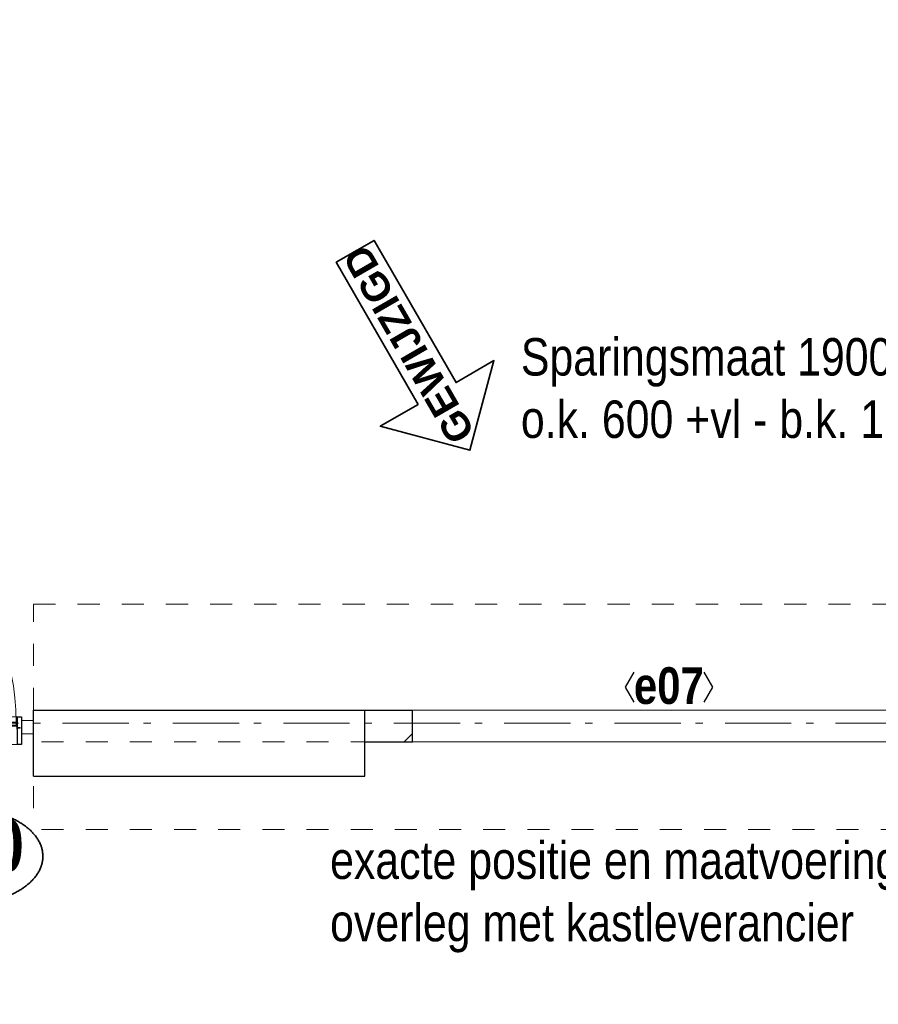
# Model space of a CAD drawing. Header units: millimetres. Extents: x 274611 to 749520, y 175257 to 298905.
# Tile 65 of 251: x 551319 to 554559, y 190192 to 193906. Entities that reach past the tile are written whole.
import ezdxf
from ezdxf.enums import TextEntityAlignment as Align

# ---------------------------------------------------------------- set-up
doc = ezdxf.new("R2010")
doc.units = ezdxf.units.MM
doc.header["$LTSCALE"] = 400
doc.header["$PDMODE"] = 1
doc.header["$PDSIZE"] = 15
for name, pattern in [('STYLE_01', [0.416641, 0.208282, -0.208359]), ('STYLE_06', [1.041641, 0.625, -0.208282, 0.069427, -0.138931]), ('STYLE_21', [0.138889, 0.069444, -0.069444])]:
    doc.linetypes.add(name, pattern=pattern)
for name, color, linetype, lineweight in [('Binnenkozijnen', 140, 'Continuous', 15), ('Detailaanduiding', 5, 'Continuous', 70), ('Kozijnmerken', 43, 'Continuous', 9), ('mat-beton (ihwg)', 5, 'Continuous', 25), ('mat-glas-hor', 5, 'Continuous', 15), ('mat-kalkzandsteen', 5, 'Continuous', 25), ('mat-naaldhout', 140, 'Continuous', 15), ('mat-scheidingswand-horizontaal', 5, 'Continuous', 25), ('mat-staal', 5, 'Continuous', 25), ('None', 7, 'Continuous', 9), ('Wijzigingspijlen', 43, 'Continuous', 9)]:
    doc.layers.add(name, color=color, linetype=linetype, lineweight=lineweight)
doc.styles.add('Abadi MT Condensed Light', font='txt', dxfattribs={"height": 176.388889})
doc.styles.add('Arial (bold)', font='arialbd.ttf', dxfattribs={"height": 132.291667})
doc.styles.add('Arial Narrow (bold)', font='ARIALNB.TTF', dxfattribs={"height": 172.861111})
doc.styles.get("Standard").update_dxf_attribs({"font": 'arial.ttf'})

# ---------------------------------------------------------------- blocks, each defined once
blk = doc.blocks.new('*X170')
at = {"layer": 'None', "lineweight": 25}
blk.add_line((967, -22.9), (967.7, -22.2), dxfattribs=at)
blk = doc.blocks.new('*X171')
at = {"layer": 'None', "lineweight": 25}
blk.add_line((967.5, -22.4), (969.6, -20.4), dxfattribs=at)
blk = doc.blocks.new('*U172')
at = {"layer": 'None', "color": 8, "lineweight": 5}
for radius in [8, 6]:
    blk.add_circle((962, 19.5), radius, dxfattribs=at)
blk = doc.blocks.new('*U173')
at = {"layer": 'None', "color": 8, "lineweight": 5}
for points in [[(957.2, 19.5), (957.2, -5.5), (920, -5.5), (920, -2.5), (954.2, -2.5), (954.2, 19.5)], [(967, 19.5), (970, 19.5), (970, -5.5), (967, -5.5)]]:
    blk.add_lwpolyline(points, close=True, dxfattribs=at)
at = {"layer": 'None', "color": 7}
blk.add_blockref('*U172', (0, 0), dxfattribs=at)
blk = doc.blocks.new('binnenzeskantschroef voor glaslat')
at = {"layer": 'None', "color": 43, "linetype": 'STYLE_21', "lineweight": 9}
for p, q in [((-1.25, 2.5), (-3.75, 0)), ((1.25, 2.5), (3.75, 0))]:
    blk.add_line(p, q, dxfattribs=at)
at = {"layer": 'None', "color": 43, "linetype": 'Continuous', "lineweight": 9}
blk.add_line((-3.75, 0), (3.75, 0), dxfattribs=at)
at = {"layer": 'None', "color": 43, "linetype": 'STYLE_21', "lineweight": 9}
blk.add_lwpolyline([(-1.25, 12.5), (-1.25, 2.5), (1.25, 2.5), (1.25, 12.5)], close=True, dxfattribs=at)
blk = doc.blocks.new('OB - deur as 2 _ A _ F (2D)')
at = {"layer": 'mat-glas-hor', "color": 140, "lineweight": 15}
blk.add_lwpolyline([(65.4, -5.5), (965, -5.5), (965, -17.5), (65.4, -17.5)], close=True, dxfattribs=at)
at = {"layer": 'mat-kalkzandsteen', "color": 43, "lineweight": 9}
for p, q in [((63, -29.1), (63, -32.5)), ((76.5, -20.5), (69.3, -20.5)), ((953.5, -20.5), (960.7, -20.5)), ((967, -29.1), (967, -32.5))]:
    blk.add_line(p, q, dxfattribs=at)
at = {"layer": 'mat-kalkzandsteen', "color": 8, "lineweight": 5}
for p, q in [((985, -10), (1002, -60)), ((985, -60), (995, -10))]:
    blk.add_line(p, q, dxfattribs=at)
for points, knots in [([(999.7, -10), (999.7, -5), (999.7, 0), (992, -2.4), (985, 0), (985, -5), (985, -10), (992.3, -10), (999.7, -10)], [0, 0, 0, 0.201598, 0.201598, 0.502704, 0.502704, 0.704302, 0.704302, 1, 1, 1]), ([(1004.1, -60), (1004.1, -65), (1004.1, -70), (994.2, -67.6), (985, -70), (985, -65), (985, -60), (994.5, -60), (1004.1, -60)], [0, 0, 0, 0.171388, 0.171388, 0.50181, 0.50181, 0.673198, 0.673198, 1, 1, 1])]:
    blk.add_open_spline(points, degree=2, knots=knots, dxfattribs=at)
at = {"layer": 'mat-naaldhout', "lineweight": 15}
blk.add_lwpolyline([(0, 0), (45, 0), (45, -50), (0, -50)], close=True, dxfattribs=at)
at = {"layer": 'mat-staal', "color": 43, "lineweight": 9}
for p, q in [((60, -22.2), (60, -32.5)), ((60, -32.5), (63, -32.5)), ((63, -22.2), (63, -29.5)), ((80, -17.5), (64.7, -17.5)), ((72.5, -20.5), (64.7, -20.5)), ((80, -20.5), (75.5, -20.5)), ((80, -17.5), (80, -20.5)), ((950, -17.5), (950, -20.5)), ((965.3, -17.5), (950, -17.5)), ((954.5, -20.5), (950, -20.5)), ((965.3, -20.5), (957.5, -20.5)), ((967, -29.5), (967, -22.2)), ((970, -32.5), (967, -32.5)), ((970, -32.5), (970, -22.2))]:
    blk.add_line(p, q, dxfattribs=at)
at = {"layer": 'mat-staal', "color": 92, "lineweight": 25}
for points in [[(60, 15), (45, 15), (45, -90), (60, -90)], [(970, 15), (985, 15), (985, -90), (970, -90)]]:
    blk.add_lwpolyline(points, close=True, dxfattribs=at)
at = {"layer": 'mat-staal', "color": 43, "lineweight": 9}
for centre, radius, start, end in [((64.9, -22.4), 4.94, 90, 180), ((64.9, -22.4), 1.94, 90, 180), ((965.1, -22.4), 4.94, 0, 90), ((965.1, -22.4), 1.94, 0, 90)]:
    blk.add_arc(centre, radius, start, end, dxfattribs=at)
at = {"layer": 'None', "color": 43, "lineweight": 9}
blk.add_line((962, 19.5), (962, 894.1), dxfattribs=at)
at = {"layer": 'None', "color": 8, "linetype": 'STYLE_01', "lineweight": 5}
for p, q in [((60, 15), (965, 15)), ((60, -90), (970, -90))]:
    blk.add_line(p, q, dxfattribs=at)
at = {"layer": 'None', "color": 8, "lineweight": 5}
blk.add_lwpolyline([(920, -17.5), (948, -17.5), (948, -22.5), (920, -22.5)], close=True, dxfattribs=at)
at = {"layer": 'None', "color": 43, "lineweight": 9}
blk.add_arc((965, -5.5), 899.6, 90.3876, 180, dxfattribs=at)
at = {"layer": 'mat-staal', "color": 43}
for name in ['*X170', '*X171']:
    blk.add_blockref(name, (0, 0), dxfattribs=at)
at = {"layer": 'None', "color": 7}
blk.add_blockref('*U173', (0, 0), dxfattribs=at)
at = {"layer": 'None', "color": 7, "xscale": -1, "rotation": 90}
blk.add_blockref('binnenzeskantschroef voor glaslat', (63, -27.5), dxfattribs=at)
at = {"layer": 'None', "color": 7, "rotation": 270}
blk.add_blockref('binnenzeskantschroef voor glaslat', (967, -27.5), dxfattribs=at)
blk = doc.blocks.new('*X1421')
at = {"layer": 'None', "lineweight": 9}
blk.add_line((33289.8, -27380), (33321.1, -27348.7), dxfattribs=at)
blk = doc.blocks.new('Kozijnmerk 50')
at = {"layer": 'Kozijnmerken', "color": 92, "linetype": 'Continuous', "lineweight": 25}
for points in [[(-132.2, 50.6), (-164.8, -5.8), (-132.2, -62.1)], [(132.2, 50.6), (164.8, -5.8), (132.2, -62.1)]]:
    blk.add_lwpolyline(points, dxfattribs=at)
at = {"layer": 'None', "color": 43, "style": 'Arial Narrow (bold)'}
blk.add_attdef('merk', text='', height=138.3, dxfattribs=at).set_placement((0, 0), align=Align.MIDDLE_CENTER)
blk = doc.blocks.new('Detail')
at = {"layer": 'Detailaanduiding', "color": 1, "linetype": 'Continuous', "lineweight": 35}
blk.add_open_spline([(-134.1, 153.9), (-70.3, 177.4), (77, 177.4), (140.9, 153.9), (204.7, 130.5), (241.5, 89.9), (278.4, 49.3), (278.4, 2.4), (278.4, -44.5), (241.5, -85.1), (204.7, -125.7), (140.9, -149.2), (77, -172.6), (-70.3, -172.6), (-134.1, -149.2), (-198, -125.7), (-234.8, -85.1), (-271.6, -44.5), (-271.6, 2.4), (-271.6, 49.3), (-234.8, 89.9), (-198, 130.5), (-134.1, 153.9)], degree=2, knots=[0, 0, 0, 0.097932, 0.195864, 0.195864, 0.280023, 0.280023, 0.347931, 0.347931, 0.415846, 0.415846, 0.5, 0.5, 0.597932, 0.695864, 0.695864, 0.780023, 0.780023, 0.847931, 0.847931, 0.915846, 0.915846, 1, 1, 1], dxfattribs=at)
at = {"layer": 'Detailaanduiding', "style": 'Arial Narrow (bold)'}
blk.add_attdef('Detail', text='', height=197.6, dxfattribs=at).set_placement((-170.2, 142.2), align=Align.TOP_LEFT)
at = {"layer": 'None', "color": 0, "flags": 1}
blk.add_attdef('Fragment', (-271.6, -528.2), '', height=197.6, dxfattribs=at)
blk = doc.blocks.new('Wijzigingspijl')
at = {"layer": 'None', "linetype": 'Continuous', "lineweight": 5}
blk.add_point((0, 0), dxfattribs=at)
at = {"layer": 'Wijzigingspijlen', "color": 1, "linetype": 'Continuous', "lineweight": 35}
blk.add_lwpolyline([(-82.5, -1485), (-247.5, -1485), (0, -1732.5), (247.5, -1485), (82.5, -1485), (82.5, -866.25), (-82.5, -866.25)], close=True, dxfattribs=at)
at = {"layer": 'Wijzigingspijlen', "color": 8, "insert": (0, -1271.25), "char_height": 105.833, "attachment_point": 5, "rotation": 90, "style": 'Arial (bold)'}
blk.add_mtext('GEWIJZIGD', dxfattribs=at)

msp = doc.modelspace()

# ---------------------------------------------------------------- linework, layer by layer
at = {"layer": 'Binnenkozijnen', "color": 140, "linetype": 'STYLE_01', "lineweight": 15}
for p, q in [((551371.28099, 191702.18879), (558651.28099, 191702.18879)), ((551371.28099, 191302.18879), (551371.28099, 191702.18879)), ((551371.28099, 191302.18879), (558651.28099, 191302.18879)), ((551371.28099, 191182.18879), (551371.28099, 190852.18879)), ((558651.28099, 191182.18879), (551371.28099, 191182.18879)), ((558651.28099, 190852.18879), (551371.28099, 190852.18879))]:
    msp.add_line(p, q, dxfattribs=at)
at = {"layer": 'mat-beton (ihwg)', "lineweight": 25}
for p, q in [((551371.28099, 191302.18879), (552621.28099, 191302.18879)), ((551371.28099, 191052.18879), (551371.28099, 191302.18879)), ((552621.28099, 191052.18879), (552621.28099, 191302.18879)), ((551371.28099, 191052.18879), (552621.28099, 191052.18879))]:
    msp.add_line(p, q, dxfattribs=at)
at = {"layer": 'mat-kalkzandsteen', "lineweight": 25}
for p, q in [((552621.28099, 191302.18879), (552801.28099, 191302.18879)), ((552621.28099, 191182.18879), (552621.28099, 191302.18879)), ((552801.28099, 191182.18879), (552801.28099, 191302.18879)), ((552621.28099, 191182.18879), (552801.28099, 191182.18879))]:
    msp.add_line(p, q, dxfattribs=at)
at = {"layer": 'None', "color": 43, "linetype": 'STYLE_06', "lineweight": 9}
msp.add_line((581730.22162, 191252.18879), (548010.32099, 191252.18879), dxfattribs=at)
at = {"layer": 'None', "color": 8, "lineweight": 5}
msp.add_lwpolyline([(552801.28099, 191302.18879), (554701.28099, 191302.18879), (554701.28099, 191182.18879), (552801.28099, 191182.18879)], close=True, dxfattribs=at)

# ---------------------------------------------------------------- block references
at = {"layer": 'Detailaanduiding', "color": 7}
msp.add_blockref('Detail', (551128.27507, 190748.22504), dxfattribs=at).add_auto_attribs({'Detail': '750'})
at = {"layer": 'Kozijnmerken', "color": 7}
msp.add_blockref('Kozijnmerk 50', (553768.97622, 191394.38877), dxfattribs=at).add_auto_attribs({'merk': 'e07'})
at = {"layer": 'mat-kalkzandsteen'}
msp.add_blockref('*X1421', (519480.22162, 218562.18879), dxfattribs=at)
at = {"layer": 'mat-scheidingswand-horizontaal', "color": 7, "rotation": 30.00000000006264}
msp.add_blockref('Wijzigingspijl', (552151.91186, 193782.38329), dxfattribs=at)
at = {"layer": 'None', "color": 7, "xscale": -1}
msp.add_blockref('OB - deur as 2 _ A _ F (2D)', (551371.28099, 191262.18832), dxfattribs=at)

# ---------------------------------------------------------------- texts
at = {"layer": 'None', "color": 140, "insert": (553210.60999, 192705.03601), "char_height": 141.1111111, "attachment_point": 1, "style": 'Abadi MT Condensed Light'}
msp.add_mtext('Sparingsmaat 1900 x 1100 mm\\Po.k. 600 +vl - b.k. 1700 +vl', dxfattribs=at)
at = {"layer": 'None', "color": 140, "insert": (552490.60632, 190806.26354), "char_height": 141.1111111, "width": 2721.2046173, "attachment_point": 1, "style": 'Abadi MT Condensed Light'}
msp.add_mtext('exacte positie en maatvoering e07 in overleg met kastleverancier', dxfattribs=at)

doc.saveas('drawing.dxf')
